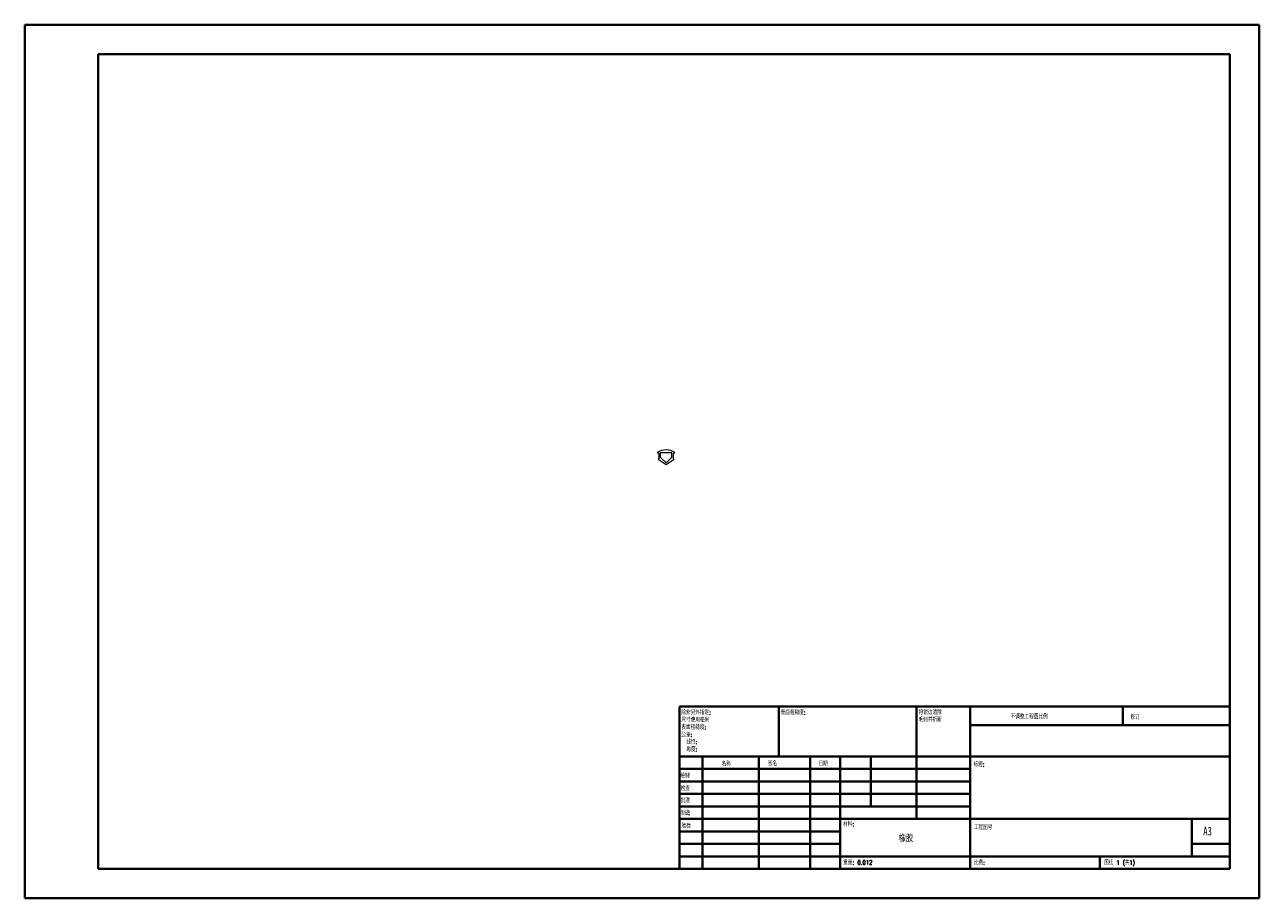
# Model space of a CAD drawing. Header units: millimetres. Extents: x 0 to 420, y 0 to 297.
import ezdxf

# ---------------------------------------------------------------- set-up
doc = ezdxf.new("R2010")
doc.units = ezdxf.units.MM
doc.styles.add('SLDTEXTSTYLE0', font='TXT', dxfattribs={"width": 0.75, "bigfont": 'bigfont'})
doc.styles.add('SLDTEXTSTYLE1', font='TXT', dxfattribs={"width": 0.75})
doc.styles.add('SLDTEXTSTYLE2', font='TXT', dxfattribs={"width": 0.694444, "bigfont": 'bigfont'})

# ---------------------------------------------------------------- blocks, each defined once
blk = doc.blocks.new('SW_NOTE_0')
at = {"color": 0, "linetype": 'Continuous', "lineweight": 0, "char_height": 1.5, "attachment_point": 1, "style": 'SLDTEXTSTYLE0'}
for s, insert in [('\\M+18FAB锐边\\M+190B4\\M+18F9C', (0, 1.93)), ('\\M+196D1\\M+18E68\\M+19BF3\\M+190DC\\M+19266', (0, -0.57))]:
    blk.add_mtext(s, dxfattribs=dict(at, insert=insert))
blk = doc.blocks.new('SW_NOTE_1')
at = {"color": 0, "linetype": 'Continuous', "lineweight": 0, "char_height": 1.5, "attachment_point": 1, "style": 'SLDTEXTSTYLE0'}
for s, insert in [('\\M+18F9C\\M+194F1另\\M+18A4F\\M+18E77\\M+192E8:', (0, 1.93)), ('\\M+18EDA\\M+190A1\\M+18E67\\M+19770\\M+19F7C\\M+195C4', (0, -0.57)), ('\\M+1955C\\M+196CA\\M+19165糙\\M+19378:', (0, -3.07)), ('\\M+18CF6\\M+18DB7:', (0, -5.57)), ('线\\M+190AB:', (1.69, -8.07)), ('\\M+18A70\\M+19378:', (1.69, -10.57))]:
    blk.add_mtext(s, dxfattribs=dict(at, insert=insert))

msp = doc.modelspace()

# ---------------------------------------------------------------- linework, layer by layer
at = {"color": 7, "linetype": 'Continuous', "lineweight": 40}
for p, q in [((0.08, 0.21), (0.08, 297.21)), ((0.08, 297.21), (420.08, 297.21)), ((420.08, 0.21), (420.08, 297.21)), ((25.08, 10.21), (25.08, 287.21)), ((25.08, 287.21), (410.08, 287.21)), ((410.08, 287.21), (410.08, 10.21)), ((222.88, 65.46), (410.08, 65.46)), ((222.88, 65.46), (222.88, 10.21)), ((256.68, 48.46), (256.68, 65.46)), ((303.48, 65.46), (303.48, 27.21)), ((321.68, 65.46), (321.68, 10.21)), ((373.68, 59.09), (373.68, 65.46)), ((410.08, 59.09), (321.68, 59.09)), ((410.08, 48.46), (222.88, 48.46)), ((230.68, 48.46), (230.68, 10.21)), ((249.87, 48.46), (249.87, 10.21)), ((267.28, 48.46), (267.28, 10.21)), ((277.48, 10.21), (277.48, 48.46)), ((287.88, 31.46), (287.88, 48.46)), ((321.68, 44.21), (222.88, 44.21)), ((321.68, 39.96), (222.88, 39.96)), ((321.68, 35.71), (222.88, 35.71)), ((321.68, 31.46), (222.88, 31.46)), ((277.48, 27.21), (222.88, 27.21)), ((277.48, 27.21), (410.08, 27.21)), ((397.08, 14.46), (397.08, 27.21)), ((277.48, 22.96), (222.88, 22.96)), ((277.48, 18.71), (222.88, 18.71)), ((410.08, 18.71), (397.08, 18.71)), ((222.88, 14.46), (410.08, 14.46)), ((365.88, 10.21), (365.88, 14.46)), ((25.08, 10.21), (410.08, 10.21)), ((0.08, 0.21), (420.08, 0.21))]:
    msp.add_line(p, q, dxfattribs=at)
at = {"color": 7, "linetype": 'Continuous', "lineweight": 15}
for p, q in [((215.28, 151.66), (215.71, 151.53)), ((215.78, 151.43), (215.78, 149.71)), ((220.28, 151.66), (216.28, 151.66)), ((216.28, 151.66), (216.28, 150.15)), ((220.28, 150.15), (220.28, 151.66)), ((220.78, 149.71), (220.78, 151.43)), ((220.85, 151.53), (221.28, 151.66)), ((215.74, 149.63), (215.53, 149.5)), ((215.53, 149.5), (218.28, 147.66)), ((216.28, 150.15), (218.28, 148.27)), ((218.28, 148.27), (220.28, 150.15)), ((218.28, 147.66), (221.03, 149.5)), ((221.03, 149.5), (220.83, 149.63))]:
    msp.add_line(p, q, dxfattribs=at)
for centre, radius, start, end in [((218.28, 147.66), 5, 53.1301, 126.8699), ((215.68, 151.43), 0.1, 0, 73.1206), ((220.88, 151.43), 0.1, 106.8794, 180), ((215.68, 149.71), 0.1, 301.9407, 0), ((220.88, 149.71), 0.1, 180, 238.0593)]:
    msp.add_arc(centre, radius, start, end, dxfattribs=at)

# ---------------------------------------------------------------- block references
at = {"color": 7, "linetype": 'Continuous', "lineweight": 0}
for name, p in [('SW_NOTE_1', (223.47, 62.2)), ('SW_NOTE_0', (304.19, 62.28))]:
    msp.add_blockref(name, p, dxfattribs=at)

# ---------------------------------------------------------------- texts
for s, insert, char_height, attachment_point, style in [('\\M+1955C\\M+196CA\\M+19165糙\\M+19378:', (257.25, 64.13), 1.5, 1, 'SLDTEXTSTYLE0'), ('\\M+19573调\\M+190AE\\M+18D48\\M+192F6图\\M+194E4\\M+197E1', (335.49, 62.75), 1.5, 1, 'SLDTEXTSTYLE0'), ('\\M+18F43订', (376.21, 62.55), 1.5, 1, 'SLDTEXTSTYLE0'), ('\\M+196BC\\M+18FCC', (237.2, 46.72), 1.5, 1, 'SLDTEXTSTYLE0'), ('签\\M+196BC', (252.91, 46.78), 1.5, 1, 'SLDTEXTSTYLE0'), ('\\M+193FA\\M+18AFA', (270.09, 46.79), 1.5, 1, 'SLDTEXTSTYLE0'), ('标题:', (322.84, 46.49), 1.5, 1, 'SLDTEXTSTYLE0'), ('绘\\M+190A7', (223.09, 42.64), 1.5, 1, 'SLDTEXTSTYLE0'), ('检查', (223.29, 38.37), 1.5, 1, 'SLDTEXTSTYLE0'), ('\\M+194E1\\M+18F79', (223.28, 34.28), 1.5, 1, 'SLDTEXTSTYLE0'), ('\\M+190A7\\M+191A2', (223.33, 29.95), 1.5, 1, 'SLDTEXTSTYLE0'), ('验检', (223.55, 25.56), 1.5, 1, 'SLDTEXTSTYLE0'), ('\\M+18DDE\\M+197BF:', (278.52, 26.2), 1.5, 1, 'SLDTEXTSTYLE0'), ('\\M+18D48\\M+192F6图\\M+18D86', (322.95, 25.08), 1.5, 1, 'SLDTEXTSTYLE0'), ('\\M+193C9胶', (299.85, 21.7), 2.381, 2, 'SLDTEXTSTYLE0'), ('A3', (401, 24.52), 2.91, 1, 'SLDTEXTSTYLE1'), ('\\M+18F64\\M+197CA: 0.012', (278.5, 13.16), 1.4986, 1, 'SLDTEXTSTYLE0'), ('\\M+194E4\\M+197E1:', (322.95, 13.11), 1.5, 1, 'SLDTEXTSTYLE0'), ('图纸 1 (\\M+18BA41)', (367.36, 13.11), 1.5, 1, 'SLDTEXTSTYLE2')]:
    msp.add_mtext(s, dxfattribs=dict(at, insert=insert, char_height=char_height, attachment_point=attachment_point, style=style))

doc.saveas('drawing.dxf')
